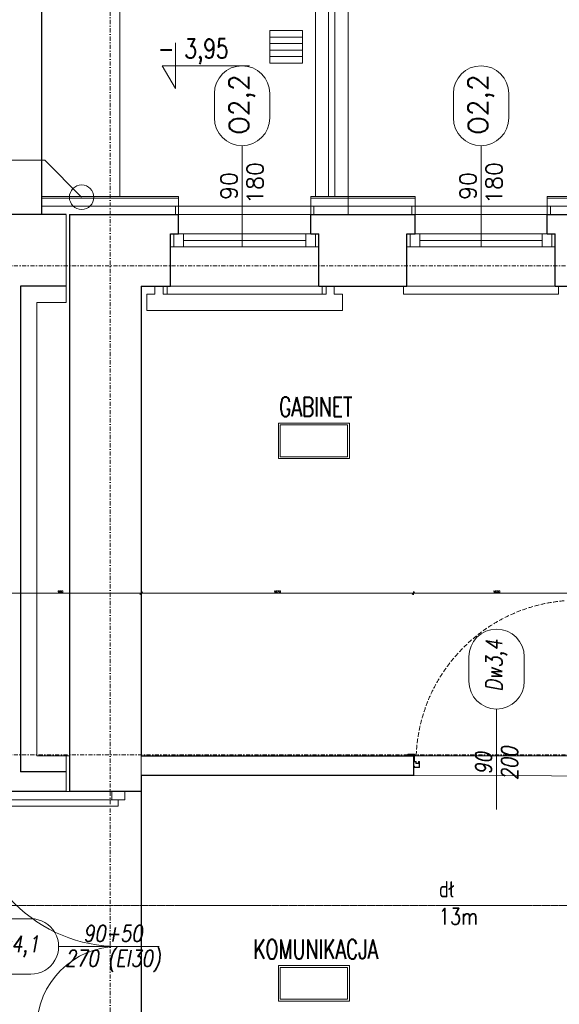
# Model space of a CAD drawing. Header units: millimetres. Extents: x -1893473 to 1546619, y -568027 to 942944.
# Tile 81 of 256: x 148212 to 151522, y -466269 to -460230. Entities that reach past the tile are written whole.
import ezdxf
from ezdxf.enums import TextEntityAlignment as Align

# ---------------------------------------------------------------- set-up
doc = ezdxf.new("R2010")
doc.units = ezdxf.units.MM
doc.header["$LTSCALE"] = 0.2
for name, pattern in [('CENTER', [0.6, 0.375, -0.075, 0.075, -0.075]), ('CHAIN', [0.3543, 0.2362, -0.0295, 0.0591, -0.0295]), ('DASHDOT', [25.4, 12.7, -6.35, 0, -6.35]), ('HIDDEN', [9.525, 6.35, -3.175]), ('Hidden Line', [391.222223, 282.222223, -109])]:
    doc.linetypes.add(name, pattern=pattern)
doc.layers.get('0').update_dxf_attribs({"lineweight": 0})
for name, color, linetype, lineweight in [('!! 0_ Istn-okna', 6, 'Continuous', 13), ('!! 0_ Istn-sciany', 7, 'Continuous', 30), ('!! 0_ Istn-widok', 1, 'Continuous', 15), ('!! 0_ Opis', 3, 'Continuous', 13), ('!! 0_Istn-cienka', 4, 'Continuous', 9), ('!! 0_Istn-drzwi', 1, 'Continuous', 13), ('!! 0_Opis_okna', 8, 'Continuous', 15), ('!! 0_Opis_pom', 9, 'Continuous', 13), ('!! 0_Osie', 1, 'DASHDOT', 13), ('!! 1  WYDZIELENIE PPOŻ', 252, 'Continuous', 0), ('!! 1_ tynk zewn  - nowy', 21, 'Continuous', 20), ('!! 1_droga ewakuacyjna', 252, 'CHAIN', 0), ('!! 1_drzwi-linia', 213, 'Continuous', 5), ('!! 1_OPIS POM NOWE', 140, 'Continuous', 5), ('!! 2_ remont Ocieplenie', 4, 'ZIGZAG', 5), ('!! 2_drzwi opis', 151, 'Continuous', 9), ('!! wymiary osi', 250, 'Continuous', 9), ('P-Opis nadproża', 150, 'Continuous', 9), ('P-Osie', 1, 'DASHDOT', 18)]:
    doc.layers.add(name, color=color, linetype=linetype, lineweight=lineweight)
doc.layers.add('!! 0_Istn-grzejniki', color=7, linetype='Continuous', lineweight=0, plot=False)
doc.layers.add('Powierzchnia', color=140, linetype='Continuous', lineweight=5, plot=False)
doc.styles.add('50', font='ROMANS.shx', dxfattribs={"width": 0.8, "height": 10})
doc.styles.add('ARCHETYP', font='romans.shx', dxfattribs={"height": 15})
doc.styles.add('ARIAL', font='tahoma.ttf')
doc.styles.add('SIMPLEX', font='simplex.shx', dxfattribs={"width": 0.77})
doc.styles.add('TXT', font='simplex.shx')
doc.linetypes.add('ZIGZAG', pattern='A,0.00254,-5.08,[131,ltypeshp.shx,S=5.08,R=0,X=-5.08,Y=0],-10.16,[131,ltypeshp.shx,S=5.08,R=180,X=5.08,Y=0],-5.08', length=20.32254)
doc.dimstyles.new('DIM50', dxfattribs={"dimscale": 5, "dimtxt": 2.5, "dimasz": 1.5, "dimexe": 0, "dimexo": 0, "dimgap": 0.5, "dimtad": 1, "dimdec": 4, "dimrnd": 0.5, "dimdsep": 46, "dimtxsty": 'TXT', "dimblk1": 'TICK1', "dimblk2": 'TICK1', "dimsah": 1, "dimcen": 0, "dimse1": 1, "dimse2": 1, "dimclrd": 1, "dimclre": 7, "dimclrt": 9, "dimadec": 0, "dimazin": 0, "dimtfac": 1, "dimtdec": 4, "dimtmove": 2, "dimatfit": 3, "dimldrblk": 'TICK1', "dimfxl": 1, "dimtolj": 1, "dimarcsym": 0})

# ---------------------------------------------------------------- blocks, each defined once
blk = doc.blocks.new('BLOK OSI')
at = {"layer": 'P-Osie'}
for points in [[(50184.71, -193635.47), (50184.71, -195993.95)], [(48639.33, -194402.09), (55424.28, -194402.09)], [(48639.26, -194702.09), (55442.28, -194702.09)]]:
    blk.add_lwpolyline(points, dxfattribs=at)
blk = doc.blocks.new('1_ok-opis')
blk.add_line((0, 111.61), (0, 50))
for points in [[(-17, 128.61), (-17, 143.61)], [(17, 128.61), (17, 143.61)]]:
    blk.add_lwpolyline(points)
for centre, start, end in [((0, 143.61), 0, 180), ((0, 128.61), 180, 0)]:
    blk.add_arc(centre, 17, start, end)
at = {"style": 'ARCHETYP'}
for tag, height, rotation, p in [('NR', 12, 90, (0, 136.9)), ('NR', 12, 270, (0, 136.9)), ('SZEROKOŚĆ', 10, 90, (-8, 78.29)), ('SZEROKOŚĆ', 10, 270, (8, 78.29)), ('WYSOKOŚĆ', 10, 270, (-8, 78.29)), ('WYSOKOŚĆ', 10, 90, (8, 78.29))]:
    blk.add_attdef(tag, text='', height=height, rotation=rotation, dxfattribs=at).set_placement(p, align=Align.MIDDLE)
blk = doc.blocks.new('TICK1')
at = {"color": 2}
blk.add_line((-1, -1), (1, 1), dxfattribs=at)
at = {"color": 0}
for p, q in [((0, 0), (-1, 0)), ((0, -1.4), (0, 1.4))]:
    blk.add_line(p, q, dxfattribs=at)
blk = doc.blocks.new('*D1068')
at = {"layer": '!! wymiary osi', "color": 1, "lineweight": -2, "transparency": 16777216}
blk.add_line((276587.2, -461900.1), (277182.2, -461900.1), dxfattribs=at)
at = {"layer": 'DEFPOINTS', "color": 0, "transparency": 16777216}
for p in [(277189.7, -461900.1), (276579.7, -464723.7), (277189.7, -467763.7)]:
    blk.add_point(p, dxfattribs=at)
at = {"layer": '!! wymiary osi', "color": 1, "lineweight": -2, "transparency": 16777216, "xscale": 7.5, "yscale": 7.5, "zscale": 7.5, "rotation": 180}
blk.add_blockref('TICK1', (276579.7, -461900.1), dxfattribs=at)
at = {"layer": '!! wymiary osi', "color": 1, "lineweight": -2, "transparency": 16777216, "xscale": 7.5, "yscale": 7.5, "zscale": 7.5}
blk.add_blockref('TICK1', (277189.7, -461900.1), dxfattribs=at)
at = {"layer": '!! wymiary osi', "color": 9, "transparency": 16777216, "insert": (276884.7, -461891.3), "char_height": 12.5, "attachment_point": 5, "style": 'TXT'}
blk.add_mtext('\\A1;610', dxfattribs=at)
blk = doc.blocks.new('*D1069')
at = {"layer": '!! wymiary osi', "color": 1, "lineweight": -2, "transparency": 16777216}
blk.add_line((277197.2, -461900.1), (280002.2, -461900.1), dxfattribs=at)
at = {"layer": 'DEFPOINTS', "color": 0, "transparency": 16777216}
for p in [(280009.7, -461900.1), (277189.7, -467763.7), (280009.7, -467763.7)]:
    blk.add_point(p, dxfattribs=at)
at = {"layer": '!! wymiary osi', "color": 1, "lineweight": -2, "transparency": 16777216, "xscale": 7.5, "yscale": 7.5, "zscale": 7.5, "rotation": 180}
blk.add_blockref('TICK1', (277189.7, -461900.1), dxfattribs=at)
at = {"layer": '!! wymiary osi', "color": 1, "lineweight": -2, "transparency": 16777216, "xscale": 7.5, "yscale": 7.5, "zscale": 7.5}
blk.add_blockref('TICK1', (280009.7, -461900.1), dxfattribs=at)
at = {"layer": '!! wymiary osi', "color": 9, "transparency": 16777216, "insert": (278599.7, -461891.3), "char_height": 12.5, "attachment_point": 5, "style": 'TXT'}
blk.add_mtext('\\A1;2820', dxfattribs=at)
blk = doc.blocks.new('*D1766')
at = {"layer": '!! 1  WYDZIELENIE PPOŻ', "color": 1, "lineweight": -2, "transparency": 16777216}
blk.add_line((276207.2, -469647.1), (277182.2, -469647.1), dxfattribs=at)
at = {"layer": 'DEFPOINTS', "color": 0, "transparency": 16777216}
for p in [(277189.7, -469647.1), (276199.7, -470628.3), (277189.7, -470643.7)]:
    blk.add_point(p, dxfattribs=at)
at = {"layer": '!! 1  WYDZIELENIE PPOŻ', "color": 1, "lineweight": -2, "transparency": 16777216, "xscale": 7.5, "yscale": 7.5, "zscale": 7.5, "rotation": 180}
blk.add_blockref('TICK1', (276199.7, -469647.1), dxfattribs=at)
at = {"layer": '!! 1  WYDZIELENIE PPOŻ', "color": 1, "lineweight": -2, "transparency": 16777216, "xscale": 7.5, "yscale": 7.5, "zscale": 7.5}
blk.add_blockref('TICK1', (277189.7, -469647.1), dxfattribs=at)
at = {"layer": '!! 1  WYDZIELENIE PPOŻ', "color": 9, "transparency": 16777216, "insert": (276694.7, -469638.3), "char_height": 12.5, "attachment_point": 5, "style": 'TXT'}
blk.add_mtext('\\A1;990', dxfattribs=at)
blk = doc.blocks.new('*D1767')
at = {"layer": '!! 1  WYDZIELENIE PPOŻ', "color": 1, "lineweight": -2, "transparency": 16777216}
blk.add_line((277197.2, -469647.1), (278852.2, -469647.1), dxfattribs=at)
at = {"layer": 'DEFPOINTS', "color": 0, "transparency": 16777216}
for p in [(278859.7, -469647.1), (277189.7, -470643.7), (278859.7, -470643.7)]:
    blk.add_point(p, dxfattribs=at)
at = {"layer": '!! 1  WYDZIELENIE PPOŻ', "color": 1, "lineweight": -2, "transparency": 16777216, "xscale": 7.5, "yscale": 7.5, "zscale": 7.5, "rotation": 180}
blk.add_blockref('TICK1', (277189.7, -469647.1), dxfattribs=at)
at = {"layer": '!! 1  WYDZIELENIE PPOŻ', "color": 1, "lineweight": -2, "transparency": 16777216, "xscale": 7.5, "yscale": 7.5, "zscale": 7.5}
blk.add_blockref('TICK1', (278859.7, -469647.1), dxfattribs=at)
at = {"layer": '!! 1  WYDZIELENIE PPOŻ', "color": 9, "transparency": 16777216, "insert": (278024.7, -469638.3), "char_height": 12.5, "attachment_point": 5, "style": 'TXT'}
blk.add_mtext('\\A1;1670', dxfattribs=at)
blk = doc.blocks.new('*D1768')
at = {"layer": '!! 1  WYDZIELENIE PPOŻ', "color": 1, "lineweight": -2, "transparency": 16777216}
blk.add_line((278867.2, -469647.1), (279872.2, -469647.1), dxfattribs=at)
at = {"layer": 'DEFPOINTS', "color": 0, "transparency": 16777216}
for p in [(279879.7, -469647.1), (278859.7, -470643.7), (279879.7, -470643.7)]:
    blk.add_point(p, dxfattribs=at)
at = {"layer": '!! 1  WYDZIELENIE PPOŻ', "color": 1, "lineweight": -2, "transparency": 16777216, "xscale": 7.5, "yscale": 7.5, "zscale": 7.5, "rotation": 180}
blk.add_blockref('TICK1', (278859.7, -469647.1), dxfattribs=at)
at = {"layer": '!! 1  WYDZIELENIE PPOŻ', "color": 1, "lineweight": -2, "transparency": 16777216, "xscale": 7.5, "yscale": 7.5, "zscale": 7.5}
blk.add_blockref('TICK1', (279879.7, -469647.1), dxfattribs=at)
at = {"layer": '!! 1  WYDZIELENIE PPOŻ', "color": 9, "transparency": 16777216, "insert": (279369.7, -469638.3), "char_height": 12.5, "attachment_point": 5, "style": 'TXT'}
blk.add_mtext('\\A1;1020', dxfattribs=at)
blk = doc.blocks.new('zaw-dr-90-p')
at = {"color": 2, "linetype": 'CENTER', "ltscale": 0.2}
for p, q in [((12, 0), (-12, 0)), ((0, 12), (0, -12)), ((24.5, 24), (31, 24)), ((24.5, 19), (31, 19))]:
    blk.add_line(p, q, dxfattribs=at)
at = {"ltscale": 0.2}
for p, q in [((10, 12), (6.5, 12)), ((10, 0), (10, 6.5))]:
    blk.add_line(p, q, dxfattribs=at)
blk.add_lwpolyline([(0, 6.5), (23.5, 6.5, 0.414214), (28, 11), (28, 31), (24.5, 31), (24.5, 11, -0.414214), (23.5, 10), (0, 10, 4.561698), (7.6, 6.5), (4.9, 4.2)], format="xyb", dxfattribs=at)
blk.add_lwpolyline([(-0.2, -0.2), (-2.5, -0.2), (-2.5, 0.2), (-0.2, 0.2), (-0.2, 2.5), (0.2, 2.5), (0.2, 0.2), (2.8, 0.2), (2.8, -0.2), (0.2, -0.2), (0.2, -2.8), (-0.2, -2.8)], close=True)
blk.add_lwpolyline([(10, 10), (10, 39), (6.5, 39), (6.5, 10)], dxfattribs=at)
blk.add_circle((0, 0), 6.5, dxfattribs=at)
blk = doc.blocks.new('drzwi 90- sc 12')
for p, q in [((-13620.32, 20410.16), (-13620.32, 20313.77)), ((-13616.12, 20410.26), (-13620.22, 20410.26)), ((-13616.12, 20410.26), (-13620, 20410.26)), ((-13618.17, 20410.26), (-13616.22, 20410.26)), ((-13618.17, 20410.26), (-13616.22, 20410.26)), ((-13616.12, 20410.26), (-13616.12, 20411.46)), ((-13616.12, 20411.46), (-13615.02, 20411.46)), ((-13614.92, 20411.36), (-13614.92, 20313.77)), ((-13614.92, 20409.86), (-13620.32, 20409.86)), ((-13620.32, 20313.47), (-13620.32, 20317.97)), ((-13614.92, 20313.77), (-13620.32, 20313.77)), ((-13618.22, 20313.67), (-13618.22, 20313.37)), ((-13618.22, 20313.67), (-13616.42, 20313.67)), ((-13614.92, 20312.27), (-13614.92, 20317.97)), ((-13715.57, 20308.32), (-13715.57, 20308.56)), ((-13715.57, 20307.69), (-13715.57, 20308.56)), ((-13715.57, 20307.82), (-13715.57, 20308.56)), ((-13715.57, 20307.72), (-13715.37, 20307.72)), ((-13618.22, 20313.37), (-13620.22, 20313.37)), ((-13617.77, 20311.12), (-13617.77, 20305.72)), ((-13617.77, 20311.12), (-13617.77, 20305.72)), ((-13616.17, 20309.92), (-13617.37, 20309.92)), ((-13616.17, 20309.92), (-13616.17, 20311.02)), ((-13615.92, 20313.17), (-13615.92, 20312.17)), ((-13615.92, 20312.17), (-13615.02, 20312.17)), ((-13715.77, 20301.96), (-13716.27, 20301.96)), ((-13616.77, 20301.96), (-13616.27, 20301.96))]:
    blk.add_line(p, q)
for points in [[(-13665.27, 20284.96), (-13665.27, 20325.83)], [(-13615.57, 20309.64), (-13615.32, 20309.64), (-13615.32, 20309.82), (-13616.32, 20309.82), (-13616.32, 20309.64), (-13615.92, 20309.64)]]:
    blk.add_lwpolyline(points)
at = {"lineweight": 30}
for points in [[(-13716.27, 20308.92), (-13721.27, 20308.92)], [(-13716.27, 20308.92), (-13716.27, 20296.92)], [(-13614.27, 20308.92), (-13609.27, 20308.92)], [(-13614.27, 20308.92), (-13614.27, 20296.92)]]:
    blk.add_lwpolyline(points, dxfattribs=at)
at = {"ltscale": 0.2}
for points in [[(-13715.57, 20307.51), (-13715.57, 20309.48, 0.414214), (-13715.91, 20309.82), (-13719.43, 20309.82, 0.414214), (-13719.77, 20309.48), (-13719.77, 20308.92), (-13719.59, 20308.92), (-13719.59, 20309.48, -0.414214), (-13719.43, 20309.64), (-13716.97, 20309.64)], [(-13716.97, 20309.64), (-13715.91, 20309.64, -0.414214), (-13715.75, 20309.48), (-13715.75, 20307.51)], [(-13715.75, 20307.76), (-13715.75, 20305.58, 0.414214), (-13715.41, 20305.24), (-13714.96, 20305.24, -0.414214), (-13714.8, 20305.08), (-13714.8, 20304.48, 0.414214), (-13714.46, 20304.14), (-13713.28, 20304.14, 0.414214), (-13712.94, 20304.48), (-13712.94, 20305.15, -1), (-13712.75, 20305.15), (-13712.75, 20301.96, -0.414214), (-13712.91, 20301.8), (-13715.43, 20301.8, -0.414214), (-13715.59, 20301.96), (-13715.59, 20302.52), (-13715.77, 20302.52), (-13715.77, 20301.96, 0.414214), (-13715.43, 20301.62), (-13712.91, 20301.62, 0.414214), (-13712.57, 20301.96), (-13712.57, 20305.15, 1), (-13713.12, 20305.15), (-13713.12, 20304.48, -0.414214), (-13713.28, 20304.32), (-13714.46, 20304.32, -0.414214), (-13714.62, 20304.48), (-13714.62, 20305.08, 0.414214), (-13714.96, 20305.42), (-13715.41, 20305.42, -0.414214), (-13715.57, 20305.58), (-13715.57, 20307.64)], [(-13615.92, 20309.64), (-13616.63, 20309.64, 0.414214), (-13616.79, 20309.48), (-13616.79, 20305.58, -0.414214), (-13617.13, 20305.24), (-13617.58, 20305.24, 0.414214), (-13617.74, 20305.08), (-13617.74, 20304.48, -0.414214), (-13618.08, 20304.14), (-13619.26, 20304.14, -0.414214), (-13619.6, 20304.48), (-13619.6, 20305.15, 1), (-13619.79, 20305.15), (-13619.79, 20301.96, 0.414214), (-13619.63, 20301.8), (-13617.11, 20301.8, 0.414214), (-13616.95, 20301.96), (-13616.95, 20302.52), (-13616.77, 20302.52), (-13616.77, 20301.96, -0.414214), (-13617.11, 20301.62), (-13619.63, 20301.62, -0.414214), (-13619.97, 20301.96), (-13619.97, 20305.15, -1), (-13619.42, 20305.15), (-13619.42, 20304.48, 0.414214), (-13619.26, 20304.32), (-13618.08, 20304.32, 0.414214), (-13617.92, 20304.48), (-13617.92, 20305.08, -0.414214), (-13617.58, 20305.42), (-13617.13, 20305.42, 0.414214), (-13616.97, 20305.58), (-13616.97, 20309.48, -0.414214), (-13616.63, 20309.82), (-13613.11, 20309.82, -0.414214), (-13612.77, 20309.48), (-13612.77, 20308.92), (-13612.95, 20308.92), (-13612.95, 20309.48, 0.414214), (-13613.11, 20309.64), (-13615.57, 20309.64)]]:
    blk.add_lwpolyline(points, format="xyb", dxfattribs=at)
blk.add_lwpolyline([(-13616.79, 20308.82), (-13616.97, 20308.82), (-13616.97, 20307.42), (-13616.79, 20307.42)], close=True)
for centre, radius, start, end in [((-13620.22, 20410.16), 0.1, 90, 180), ((-13615.02, 20411.36), 0.1, 0, 90), ((-13620.22, 20313.47), 0.1, 180, 270), ((-13616.42, 20313.17), 0.5, 0, 90), ((-13616.27, 20311.02), 0.1, 0, 90), ((-13615.02, 20312.27), 0.1, 270, 0)]:
    blk.add_arc(centre, radius, start, end)
at = {"linetype": 'Hidden Line', "lineweight": 9, "ltscale": 0.05}
blk.add_arc((-13615.5, 20305.14), 99.12, 94.80054, 177.69442, dxfattribs=at)
at = {"xscale": 0.09999999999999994, "yscale": 0.09999999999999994, "zscale": 0.09999999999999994, "rotation": 180.0000000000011}
blk.add_blockref('zaw-dr-90-p', (-13614.92, 20310.92), dxfattribs=at)
blk = doc.blocks.new('A$C2EB40A8D')
at = {"layer": '!! 0_ Istn-okna'}
for points in [[(-14531.12989, 32857.51397), (-13621.12989, 32857.51397)], [(-13081.12989, 32857.51397), (-12171.12989, 32857.51397)], [(-14451.12989, 32817.51397), (-13701.12989, 32817.51397)], [(-13001.12989, 32817.51397), (-12251.12989, 32817.51397)], [(-14531.12989, 32777.51397), (-13621.12989, 32777.51397)], [(-13081.12989, 32777.51397), (-12171.12989, 32777.51397)]]:
    blk.add_lwpolyline(points, dxfattribs=at)
for points in [[(-14511.12989, 32857.51397), (-14451.12989, 32857.51397), (-14451.12989, 32777.51397), (-14511.12989, 32777.51397)], [(-13701.12989, 32857.51397), (-13641.12989, 32857.51397), (-13641.12989, 32777.51397), (-13701.12989, 32777.51397)], [(-13061.12989, 32857.51397), (-13001.12989, 32857.51397), (-13001.12989, 32777.51397), (-13061.12989, 32777.51397)], [(-12251.12989, 32857.51397), (-12191.12989, 32857.51397), (-12191.12989, 32777.51397), (-12251.12989, 32777.51397)]]:
    blk.add_lwpolyline(points, close=True, dxfattribs=at)
at = {"layer": '!! 0_ Istn-sciany'}
for p, q in [((-15321.12989, 32977.51397), (-15321.12989, 35577.51397)), ((-15451.12989, 32537.51397), (-15451.12989, 29557.51397))]:
    blk.add_line(p, q, dxfattribs=at)
for points in [[(-15171.12989, 32977.51397), (-16121.12989, 32977.51397)], [(-15151.12989, 32977.51397), (-14481.12989, 32977.51397)], [(-15151.12989, 32977.51397), (-15151.12989, 29437.51397)], [(-14481.12989, 32857.51397), (-14481.12989, 32977.51397)], [(-13671.12989, 32977.51397), (-13031.12989, 32977.51397)], [(-13671.12989, 32857.51397), (-13671.12989, 32977.51397)], [(-13031.12989, 32857.51397), (-13031.12989, 32977.51397)], [(-12221.12989, 32977.51397), (-11481.12989, 32977.51397)], [(-12221.12989, 32857.51397), (-12221.12989, 32977.51397)], [(-14531.12989, 32857.51397), (-14481.12989, 32857.51397)], [(-14531.12989, 32537.51397), (-14531.12989, 32857.51397)], [(-13671.12989, 32857.51397), (-13621.12989, 32857.51397)], [(-13621.12989, 32537.51397), (-13621.12989, 32857.51397)], [(-13081.12989, 32857.51397), (-13031.12989, 32857.51397)], [(-13081.12989, 32537.51397), (-13081.12989, 32857.51397)], [(-12221.12989, 32857.51397), (-12171.12989, 32857.51397)], [(-12171.12989, 32537.51397), (-12171.12989, 32857.51397)], [(-15171.12989, 32537.51397), (-15451.12989, 32537.51397)], [(-14711.12989, 32537.51397), (-14531.12989, 32537.51397)], [(-14711.12989, 32537.51397), (-14711.12989, 29657.51397)], [(-13621.12989, 32537.51397), (-13081.12989, 32537.51397)], [(-12171.12989, 32537.51397), (-11891.12989, 32537.51397)], [(-14711.12989, 29657.51397), (-13041.12989, 29657.51397)], [(-13041.12989, 29657.51397), (-13041.12989, 29537.51397)], [(-15171.12989, 29557.51397), (-15451.12989, 29557.51397)], [(-14711.12989, 29537.51397), (-13041.12989, 29537.51397)], [(-14711.12989, 29537.51397), (-14711.12989, 29437.51397)], [(-15171.12989, 29437.51397), (-15701.12989, 29437.51397)], [(-14711.12989, 29437.51397), (-15151.12989, 29437.51397)]]:
    blk.add_lwpolyline(points, dxfattribs=at)
at = {"layer": '!! 0_ Istn-widok'}
blk.add_line((-15171.12989, 32977.51397), (-15171.12989, 32437.51397), dxfattribs=at)
for points in [[(-14842.05931, 33087.51397), (-14842.05931, 36477.51397)], [(-13642.05931, 36477.51397), (-13642.05931, 33087.51397)], [(-13442.05931, 36477.51397), (-13442.05931, 32977.51397)], [(-13651.12989, 33027.51397), (-14501.12989, 33027.51397)], [(-14501.12989, 32977.51397), (-14501.12989, 33027.51397)], [(-13651.12989, 32977.51397), (-13651.12989, 33027.51397)], [(-12201.12989, 33027.51397), (-13051.12989, 33027.51397)], [(-13051.12989, 32977.51397), (-13051.12989, 33027.51397)], [(-12201.12989, 32977.51397), (-12201.12989, 33027.51397)], [(-14551.12989, 32537.51397), (-14551.12989, 32487.51397)], [(-14551.12989, 32487.51397), (-13601.12989, 32487.51397)], [(-13601.12989, 32537.51397), (-13601.12989, 32487.51397)], [(-13101.12989, 32537.51397), (-13101.12989, 32487.51397)], [(-13101.12989, 32487.51397), (-12151.12989, 32487.51397)], [(-12151.12989, 32537.51397), (-12151.12989, 32487.51397)], [(-15351.12989, 32437.51397), (-15351.12989, 29657.51397)], [(-15171.12989, 32437.51397), (-15351.12989, 32437.51397)], [(-15171.12989, 29657.51397), (-15351.12989, 29657.51397)], [(-15171.12989, 29657.51397), (-15171.12989, 29437.51397)], [(-15171.12989, 29657.51397), (-15151.12989, 29657.51397)], [(-14711.12989, 29657.51397), (-14711.12989, 29537.51397)], [(-15171.12989, 29437.51397), (-15151.12989, 29437.51397)]]:
    blk.add_lwpolyline(points, dxfattribs=at)
at = {"layer": '!! 0_ Istn-widok', "linetype": 'HIDDEN', "ltscale": 3}
blk.add_lwpolyline([(-14711.12989, 29437.51397), (-14711.12989, 27937.51397)], dxfattribs=at)
at = {"layer": '!! 0_ Istn-widok'}
blk.add_circle((-15076.12989, 33082.51397), 75, dxfattribs=at)
at = {"layer": '!! 0_ Opis'}
for points in [[(-14500.58693, 34028.58938), (-14500.58693, 33748.57173)], [(-14500.58693, 33748.57173), (-14581.42107, 33888.58056)], [(-14581.42107, 33888.58056), (-14047.07899, 33888.58056)], [(-15302.50188, 33308.88595), (-15851.35523, 33308.88595)], [(-15302.50188, 33308.88595), (-15076.12989, 33082.51397)]]:
    blk.add_lwpolyline(points, dxfattribs=at)
at = {"layer": '!! 0_Istn-cienka'}
for points in [[(-13562.05931, 33087.51397), (-13562.05931, 36477.51397)], [(-13522.05931, 33087.51397), (-13522.05931, 36477.51397)], [(-13721.36179, 34064.96624), (-13921.36179, 34064.96624)], [(-13721.36179, 34024.96624), (-13921.36179, 34024.96624)], [(-13721.36179, 33984.96624), (-13921.36179, 33984.96624)], [(-13721.36179, 33944.96624), (-13921.36179, 33944.96624)]]:
    blk.add_lwpolyline(points, dxfattribs=at)
blk.add_lwpolyline([(-13921.36179, 33904.96624), (-13721.36179, 33904.96624), (-13721.36179, 34104.96624), (-13921.36179, 34104.96624)], close=True, dxfattribs=at)
at = {"layer": '!! 0_Istn-cienka', "linetype": 'HIDDEN', "ltscale": 2}
for points in [[(-13671.12989, 32977.51397), (-14481.12989, 32977.51397)], [(-12221.12989, 32977.51397), (-13031.12989, 32977.51397)], [(-14531.12989, 32537.51397), (-13621.12989, 32537.51397)], [(-13081.12989, 32537.51397), (-12171.12989, 32537.51397)]]:
    blk.add_lwpolyline(points, dxfattribs=at)
at = {"layer": '!! 0_Istn-drzwi'}
blk.add_lwpolyline([(-14601.12989, 28487.51399), (-15101.12989, 28487.51399)], dxfattribs=at)
at = {"layer": '!! 0_Istn-grzejniki'}
blk.add_lwpolyline([(-13526.12989, 32537.51397), (-13526.12989, 32487.51397), (-13476.12989, 32487.51397), (-13476.12989, 32387.51397), (-14676.12989, 32387.51397), (-14676.12989, 32487.51397), (-14626.12989, 32487.51397), (-14626.12989, 32537.51397), (-14576.12989, 32537.51397), (-14576.12989, 32487.51397), (-13576.12989, 32487.51397), (-13576.12989, 32537.51397)], close=True, dxfattribs=at)
at = {"layer": '!! 0_Opis_pom', "ltscale": 0.7}
for points in [[(-13868.91084, 31479.15236), (-13433.71084, 31479.15236), (-13433.71084, 31696.75236), (-13868.91084, 31696.75236)], [(-13858.03084, 31490.03236), (-13444.59084, 31490.03236), (-13444.59084, 31685.87236), (-13858.03084, 31685.87236)], [(-13868.91084, 28152.66046), (-13433.71084, 28152.66046), (-13433.71084, 28370.26046), (-13868.91084, 28370.26046)], [(-13858.03084, 28163.54046), (-13444.59084, 28163.54046), (-13444.59084, 28359.38046), (-13858.03084, 28359.38046)]]:
    blk.add_lwpolyline(points, close=True, dxfattribs=at)
at = {"layer": '!! 1_ tynk zewn  - nowy'}
for points in [[(-15321.12989, 33087.51397), (-14481.12989, 33087.51397)], [(-15321.12989, 33077.51397), (-14481.12989, 33077.51397)], [(-14481.12989, 32977.51397), (-14481.12989, 33087.51397)], [(-13671.12989, 33087.51397), (-13031.12989, 33087.51397)], [(-13671.12989, 32977.51397), (-13671.12989, 33087.51397)], [(-13671.12989, 33077.51397), (-13031.12989, 33077.51397)], [(-13031.12989, 32977.51397), (-13031.12989, 33087.51397)], [(-12221.12989, 33087.51397), (-11481.12989, 33087.51397)], [(-12221.12989, 32977.51397), (-12221.12989, 33087.51397)], [(-12221.12989, 33077.51397), (-11481.12989, 33077.51397)]]:
    blk.add_lwpolyline(points, dxfattribs=at)
at = {"layer": '!! 1_droga ewakuacyjna', "ltscale": 150}
blk.add_lwpolyline([(-10301.29908, 26805.57019), (-10301.29908, 28739.52038), (-16916.7049, 28739.52038), (-16916.7049, 32977.51397)], dxfattribs=at)
at = {"layer": '!! 1_drzwi-linia'}
for points in [[(-14811.12989, 29387.51397), (-14811.12989, 29437.51397), (-14891.12989, 29437.51397), (-14891.12989, 29387.51397)], [(-15751.12989, 29347.51397), (-14851.12989, 29347.51397), (-14851.12989, 29387.51397), (-15751.12989, 29387.51397)]]:
    blk.add_lwpolyline(points, close=True, dxfattribs=at)
for centre, radius, start, end in [((-14851.12989, 29387.51397), 900, 179.999999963, 269.999999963), ((-14851.12989, 27987.51397), 500, 90.000000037, 180.000000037)]:
    blk.add_arc(centre, radius, start, end, dxfattribs=at)
at = {"layer": '!! 2_ remont Ocieplenie', "linetype": 'ZIGZAG', "ltscale": 0.75}
for points in [[(-15321.12989, 33027.51397), (-14481.12989, 33027.51397)], [(-13671.12989, 33027.51397), (-13031.12989, 33027.51397)], [(-12221.12989, 33027.51397), (-11481.12989, 33027.51397)]]:
    blk.add_lwpolyline(points, dxfattribs=at)
at = {"layer": 'Powierzchnia'}
for points in [[(-14711.12989, 29657.51397), (-11891.12989, 29657.51397), (-11891.12989, 32537.51397), (-14711.12989, 32537.51397)], [(-14708.59354, 29537.51397), (9173.87011, 29499.21858), (9173.87011, 26755.02825), (-12888.59354, 26793.32364), (-12888.59354, 27837.51397), (-14708.59354, 27837.51397)]]:
    blk.add_lwpolyline(points, close=True, dxfattribs=at)
at = {"layer": '!! 0_Opis_okna'}
ref = blk.add_blockref('1_ok-opis', (-14092.0825, 32282.25236), dxfattribs=dict(at, xscale=10, yscale=10, zscale=10))
ref.add_attrib('WYSOKOŚĆ', '180', dxfattribs={"layer": '0', "height": 100, "rotation": 90, "style": 'ARCHETYP'}).set_placement((-14012.0825, 33169.45645), align=Align.MIDDLE)
ref.add_attrib('SZEROKOŚĆ', '90', dxfattribs={"layer": '0', "height": 100, "rotation": 90, "style": 'ARCHETYP'}).set_placement((-14172.0825, 33151.72191), align=Align.MIDDLE)
ref.add_attrib('NR', 'O2,2', dxfattribs={"layer": '0', "height": 120, "rotation": 90, "style": 'ARCHETYP'}).set_placement((-14092.0825, 33651.26682), align=Align.MIDDLE)
ref = blk.add_blockref('1_ok-opis', (-12626.12989, 32282.25236), dxfattribs=dict(at, xscale=10, yscale=10, zscale=10))
ref.add_attrib('WYSOKOŚĆ', '180', dxfattribs={"layer": '0', "height": 100, "rotation": 90, "style": 'ARCHETYP'}).set_placement((-12546.12989, 33169.45645), align=Align.MIDDLE)
ref.add_attrib('SZEROKOŚĆ', '90', dxfattribs={"layer": '0', "height": 100, "rotation": 90, "style": 'ARCHETYP'}).set_placement((-12706.12989, 33151.72191), align=Align.MIDDLE)
ref.add_attrib('NR', 'O2,2', dxfattribs={"layer": '0', "height": 120, "rotation": 90, "style": 'ARCHETYP'}).set_placement((-12626.12989, 33651.26682), align=Align.MIDDLE)
at = {"layer": '!! 0_Osie', "xscale": 10, "yscale": 10, "zscale": 10}
blk.add_blockref('BLOK OSI', (-516748.24414, 1976683.397), dxfattribs=at)
at = {"layer": '!! 1_drzwi-linia', "xscale": 10, "yscale": 10, "zscale": 10}
blk.add_blockref('drzwi 90- sc 12', (124121.56634, -173431.72943), dxfattribs=at)
at = {"layer": '!! 2_drzwi opis'}
ref = blk.add_blockref('1_ok-opis', (-12531.13034, 28827.51508), dxfattribs=dict(at, xscale=-10, yscale=10, zscale=10, rotation=359.9999963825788))
ref.add_attrib('WYSOKOŚĆ', '90', dxfattribs={"layer": '0', "height": 100, "rotation": 89.999996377, "style": '50', "oblique": 10, "width": 0.8}).set_placement((-12611.13029, 29610.42362), align=Align.MIDDLE)
ref.add_attrib('SZEROKOŚĆ', '200', dxfattribs={"layer": '0', "height": 100, "rotation": 89.999996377, "style": '50', "oblique": 10, "width": 0.8}).set_placement((-12451.13029, 29610.42361), align=Align.MIDDLE)
ref.add_attrib('NR', 'Dw3,4', dxfattribs={"layer": '0', "height": 100, "rotation": 89.999996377, "style": '50', "oblique": 10, "width": 0.8}).set_placement((-12531.13026, 30209.58647), align=Align.MIDDLE)
ref = blk.add_blockref('1_ok-opis', (-14101.13777, 28487.51402), dxfattribs=dict(at, xscale=10, yscale=10, zscale=10, rotation=90.0000036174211))
ref.add_attrib('WYSOKOŚĆ', '90+50', dxfattribs={"layer": '0', "height": 100, "rotation": 0.000003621, "style": '50', "oblique": 10, "width": 0.8}).set_placement((-14884.0463, 28567.51397), align=Align.MIDDLE)
ref.add_attrib('SZEROKOŚĆ', '270 (EI30)', dxfattribs={"layer": '0', "height": 100, "rotation": 0.000003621, "style": '50', "oblique": 10, "width": 0.8}).set_placement((-14884.04629, 28407.51397), align=Align.MIDDLE)
ref.add_attrib('NR', 'Dw4,1', dxfattribs={"layer": '0', "height": 100, "rotation": 0.000003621, "style": '50', "oblique": 10, "width": 0.8}).set_placement((-15495.90719, 28487.51394), align=Align.MIDDLE)
at = {"layer": '!! 0_ Opis', "style": 'SIMPLEX', "width": 0.75}
blk.add_text('- 3,95', height=120, dxfattribs=at).set_placement((-14607.46143, 33934.36174))
at = {"layer": '!! 0_Opis_pom', "ltscale": 0.7, "style": 'TXT', "width": 0.7}
for s, p in [('GABINET', (-13640.15951, 31737.21549)), ('KOMUNIKACJA', (-13640.15951, 28410.72359))]:
    blk.add_text(s, height=120, dxfattribs=at).set_placement(p, align=Align.CENTER)
at = {"layer": '!! 0_Opis_pom', "ltscale": 0.7, "style": 'ARIAL'}
for tag, p in [('B1,21', (-891.77727, 31796.97458)), ('A1,16', (-13651.31084, 31587.95236)), ('B1,19', (-5798.61305, 31587.22944)), ('B1/17', (-9701.43347, 31565.05244)), ('1,23', (10805.41388, 31565.05244)), ('1,22', (4526.58954, 31507.65132)), ('A1,1', (-16866.13618, 31459.3792)), ('B1,18', (-7791.62894, 31330.08444)), ('B1,20', (-2961.4347, 31167.05787)), ('A1,6', (-19287.17717, 30923.71998)), ('B1,1', (14135.63445, 30913.92963)), ('B1,3', (17346.74696, 30023.81022)), ('B1,4', (29817.71501, 29157.67457)), ('A1,5', (-23454.5385, 28820.77901)), ('A1,2', (-17502.57721, 28602.57524)), ('B1,2D', (2616.16402, 28559.52261)), ('A1,15', (-13651.31084, 28261.46046)), ('B1,4', (29883.58177, 28158.35876)), ('B1,2B', (18801.54781, 27650.12382)), ('B1,2A', (13086.7373, 27376.04393)), ('A1,3', (-16846.27912, 25980.40356)), ('B1,8', (9089.53994, 25356.27639)), ('B1,6', (31915.87888, 23754.79829)), ('A1,4', (-24010.17576, 23559.17399)), ('B1,14', (-11621.32288, 23261.44183)), ('B1,13', (-3080.55208, 22924.09997)), ('B1,5', (29245.49088, 22896.69268)), ('B1,10', (3982.60923, 22874.21277)), ('B1,9', (5634.43488, 22623.92098)), ('B1,2C', (13327.26639, 22378.5328)), ('B1,7', (16398.41175, 22348.28836)), ('B1,11', (5553.20442, 20939.83877)), ('B1,12', (3693.27174, 20628.72148)), ('C1,3', (5969.08376, 16336.01084)), ('C1,2', (11955.93711, 11671.55655)), ('C1,1', (15659.17205, 11415.94196)), ('C1,4', (5140.00888, 9205.5831)), ('C1,5', (5680.4486, 6154.54995)), ('C1,10', (16327.05085, 6080.66085)), ('C1,9', (16526.57171, 3173.45283)), ('C1,6', (6367.37903, 2771.84181)), ('D0,18', (-1981.87701, -110.73158)), ('D0,7', (-13531.42299, -1159.67649)), ('C1,7', (7275.77161, -1303.00991)), ('D0,17', (2064.87671, -1345.69113)), ('D0,3', (-9324.21674, -1442.63631)), ('D0,6', (-17529.61851, -1957.37463)), ('D0,10', (-21369.4432, -2140.60378)), ('D,09', (-12990.08379, -2746.32902)), ('D0,2', (-5516.19514, -3101.87722)), ('D0,16', (2266.73061, -3284.15369)), ('D0,8', (-14357.79539, -3567.69719)), ('D0,5', (-10461.54478, -3629.26575)), ('D0,4', (-8396.53404, -4353.7937)), ('D0,15', (1974.41895, -5205.84774)), ('D0,1', (-5633.49598, -5662.48534)), ('D0,11', (-23334.09291, -6045.78706)), ('D0,12', (-22436.85763, -9302.9678)), ('D0,13', (-22436.85763, -11581.16526)), ('D0,14', (-13645.94445, -11884.57769))]:
    blk.add_attdef(tag, text='', height=119.68, dxfattribs=at).set_placement(p, align=Align.MIDDLE_CENTER)
at = {"layer": '!! 1  WYDZIELENIE PPOŻ', "insert": (-12884.99436, 28888.39771), "char_height": 100, "attachment_point": 1, "style": '50'}
blk.add_mtext_dynamic_manual_height_columns('dł 13m', width=113.8312425, gutter_width=50, heights=[0], dxfattribs=at)
at = {"layer": '!! 1_OPIS POM NOWE', "style": 'ARIAL'}
for tag, p in [('C1.7A', (7769.3756, 685.765)), ('C1.7C', (7655.80151, -2045.04756)), ('C1.8B', (10935.93068, -2107.41983)), ('C1.8A', (13897.39715, -2120.69016)), ('C1.7B', (8274.43201, -3270.18959)), ('E1.2', (16701.02923, -5331.07351)), ('E1.5E', (21974.23379, -5463.99012)), ('E1.5D', (24989.27391, -5785.36474)), ('E1.1', (8357.81567, -5851.01076)), ('E1.5C', (25222.53959, -6394.64172)), ('E1.5B', (27694.70831, -7009.86571)), ('E1.6', (5279.46063, -8141.28746)), ('E1.5A', (25547.9555, -8495.18994)), ('E1.5F', (22414.7084, -9822.66389)), ('E1.5G', (23977.19473, -9792.46695)), ('E1,4', (13935.69867, -10458.20073)), ('E1.5L', (28030.8296, -11267.7725)), ('E1.3', (5639.18862, -11994.01941)), ('E1.5H', (23988.49716, -12231.38049)), ('E1.5K', (27714.73934, -12977.98364)), ('E1.5I', (22290.68736, -13989.9049)), ('E1.5J', (27095.71534, -16088.17469))]:
    blk.add_attdef(tag, text='', height=119.68, dxfattribs=at).set_placement(p, align=Align.MIDDLE_CENTER)
at = {"layer": '!! 1  WYDZIELENIE PPOŻ'}
for base, p1, p2, picture, middle in [((-14711.12989, 30654.16679), (-15701.12989, 29672.91225), (-14711.12989, 29657.51397), '*D1766', (-15206.12989, 30662.91679)), ((-13041.12989, 30654.16679), (-14711.12989, 29657.51397), (-13041.12989, 29657.51397), '*D1767', (-13876.12989, 30662.91679)), ((-12021.13069, 30654.16679), (-13041.12989, 29657.51397), (-12021.13069, 29657.51397), '*D1768', (-12531.13029, 30662.91679))]:
    dim = blk.add_linear_dim(base=base, p1=p1, p2=p2, dimstyle='DIM50', dxfattribs=at)
    dim.commit()
    dim.dimension.update_dxf_attribs({"geometry": picture, "text_midpoint": middle, "insert": (-291900.79406, 500301.26018)})
at = {"layer": '!! wymiary osi'}
for base, p1, p2, picture, middle in [((-14711.12989, 38401.19929), (-15321.12989, 35577.51397), (-14711.12989, 32537.51397), '*D1068', (-15016.12989, 38409.94929)), ((-11891.12989, 38401.19929), (-14711.12989, 32537.51397), (-11891.12989, 32537.51397), '*D1069', (-13301.12989, 38409.94929))]:
    dim = blk.add_linear_dim(base=base, p1=p1, p2=p2, dimstyle='DIM50', dxfattribs=at)
    dim.commit()
    dim.dimension.update_dxf_attribs({"geometry": picture, "text_midpoint": middle, "insert": (-291900.79406, 500301.26018)})

msp = doc.modelspace()

# ---------------------------------------------------------------- block references
at = {"layer": 'P-Opis nadproża', "color": 4}
msp.add_blockref('A$C2EB40A8D', (163667.94092, -494401.63474), dxfattribs=at)

doc.saveas('drawing.dxf')
